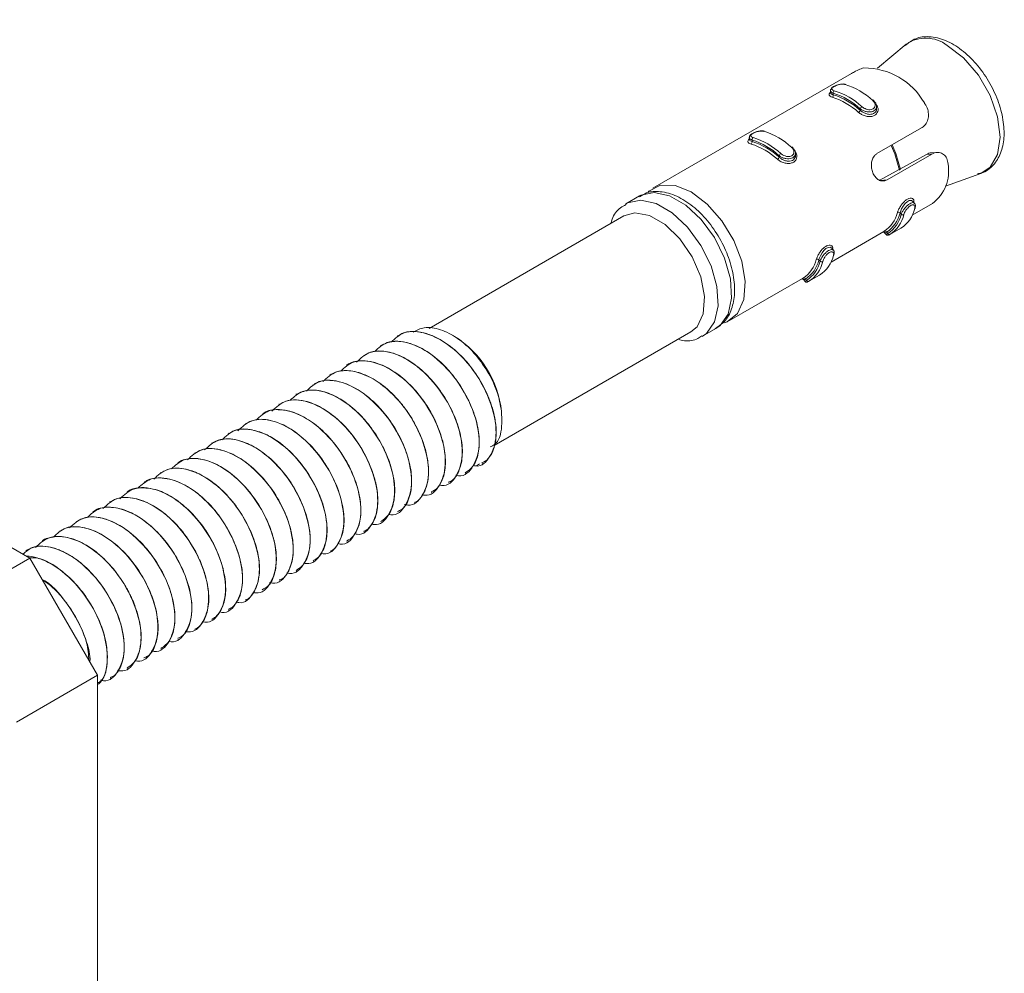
# Model space of a CAD drawing. Header units: millimetres. Extents: x 15 to 1486, y -3131 to -190.
# Tile 22 of 83: x 472 to 523, y -1828 to -1778. Entities that reach past the tile are written whole.
import ezdxf

# ---------------------------------------------------------------- set-up
doc = ezdxf.new("R2010")
doc.units = ezdxf.units.MM

msp = doc.modelspace()

# ---------------------------------------------------------------- linework, layer by layer
at = {"color": 7, "linetype": 'Continuous', "lineweight": 15}
for p, q in [((391.212, -1759.244), (472.529, -1806.187)), ((518.344, -1779.321), (516.846, -1780.577)), ((515.487, -1780.853), (505.107, -1786.846)), ((514.385, -1781.75), (514.385, -1781.864)), ((514.531, -1781.961), (514.531, -1781.884)), ((515.945, -1782.777), (515.945, -1782.701)), ((516.799, -1782.68), (516.799, -1782.567)), ((516.817, -1785.041), (519.147, -1783.696)), ((510.142, -1784.199), (510.142, -1784.313)), ((510.288, -1784.41), (510.288, -1784.334)), ((511.703, -1785.226), (511.703, -1785.15)), ((512.556, -1785.129), (512.556, -1785.016)), ((516.932, -1786.445), (519.409, -1785.087)), ((519.677, -1785.063), (517.348, -1786.408)), ((519.677, -1785.063), (519.409, -1785.087)), ((519.932, -1784.979), (519.68, -1785.002)), ((520.405, -1786.743), (522.243, -1786.073)), ((504.399, -1787.254), (503.692, -1787.662)), ((518.661, -1788.258), (519.713, -1787.651)), ((518.784, -1787.642), (518.705, -1787.543)), ((503.589, -1788.299), (493.407, -1794.177)), ((518.027, -1788.142), (518.084, -1788.213)), ((514.418, -1790.708), (517.174, -1789.117)), ((517.218, -1789.176), (517.298, -1789.275)), ((517.319, -1789.148), (517.377, -1789.219)), ((517.493, -1789.267), (518.057, -1788.942)), ((514.541, -1790.091), (514.462, -1789.992)), ((513.784, -1790.591), (513.841, -1790.662)), ((513.25, -1791.716), (513.814, -1791.391)), ((509.106, -1793.774), (512.931, -1791.566)), ((512.976, -1791.625), (513.055, -1791.724)), ((513.077, -1791.597), (513.134, -1791.668)), ((491.745, -1794.559), (491.738, -1794.563)), ((494.732, -1794.596), (494.619, -1794.53)), ((496.804, -1800.299), (507.088, -1794.362)), ((507.692, -1794.591), (508.399, -1794.182)), ((490.861, -1795.069), (490.854, -1795.074)), ((489.977, -1795.58), (489.97, -1795.584)), ((489.093, -1796.09), (489.086, -1796.094)), ((488.209, -1796.6), (488.202, -1796.604)), ((487.325, -1797.111), (487.318, -1797.115)), ((486.442, -1797.621), (486.434, -1797.625)), ((485.558, -1798.131), (485.55, -1798.135)), ((484.674, -1798.641), (484.667, -1798.645)), ((483.79, -1799.151), (483.783, -1799.156)), ((482.906, -1799.662), (482.899, -1799.666)), ((482.022, -1800.172), (482.015, -1800.176)), ((481.138, -1800.682), (481.131, -1800.686)), ((480.254, -1801.193), (480.247, -1801.197)), ((495.871, -1801.358), (496.041, -1801.26)), ((496.179, -1801.237), (496.187, -1801.232)), ((479.371, -1801.703), (479.363, -1801.707)), ((495.295, -1801.747), (495.302, -1801.743)), ((478.486, -1802.213), (478.479, -1802.217)), ((494.412, -1802.257), (494.419, -1802.253)), ((477.603, -1802.723), (477.596, -1802.727)), ((493.528, -1802.767), (493.535, -1802.763)), ((476.719, -1803.234), (476.712, -1803.238)), ((492.644, -1803.278), (492.651, -1803.274)), ((475.835, -1803.744), (475.828, -1803.748)), ((491.76, -1803.788), (491.767, -1803.784)), ((474.951, -1804.254), (474.944, -1804.258)), ((490.876, -1804.298), (490.883, -1804.294)), ((474.067, -1804.764), (474.06, -1804.769)), ((489.992, -1804.808), (489.999, -1804.804)), ((473.183, -1805.275), (473.176, -1805.279)), ((489.108, -1805.319), (489.115, -1805.315)), ((472.3, -1805.785), (472.292, -1805.789)), ((488.224, -1805.829), (488.231, -1805.825)), ((468.286, -1808.636), (472.529, -1806.187)), ((472.529, -1806.187), (476.064, -1812.311)), ((487.34, -1806.339), (487.348, -1806.335)), ((486.457, -1806.849), (486.464, -1806.845)), ((485.573, -1807.36), (485.58, -1807.356)), ((484.689, -1807.87), (484.696, -1807.866)), ((483.805, -1808.38), (483.812, -1808.376)), ((482.921, -1808.89), (482.928, -1808.886)), ((482.037, -1809.401), (482.044, -1809.397)), ((481.153, -1809.911), (481.161, -1809.907)), ((480.269, -1810.421), (480.277, -1810.417)), ((479.386, -1810.931), (479.393, -1810.927)), ((478.502, -1811.442), (478.509, -1811.438)), ((477.618, -1811.952), (477.625, -1811.948)), ((476.064, -1812.311), (471.822, -1814.76)), ((476.064, -1812.311), (476.064, -1906.213)), ((476.734, -1812.462), (476.741, -1812.458))]:
    msp.add_line(p, q, dxfattribs=at)
at = {"color": 8, "linetype": 'Continuous', "lineweight": 15}
for p, q in [((517.348, -1786.408), (516.983, -1786.441)), ((517.174, -1789.116), (517.198, -1789.102)), ((512.931, -1791.565), (512.955, -1791.552))]:
    msp.add_line(p, q, dxfattribs=at)
at = {"color": 8, "linetype": 'Continuous', "lineweight": 15, "flags": 128}
for points in [[(522.243, -1786.073), (522.733, -1785.758), (523.127, -1785.093), (523.262, -1784.182), (523.127, -1783.115), (522.733, -1781.996), (522.12, -1780.935), (521.348, -1780.034), (520.491, -1779.383)], [(517.993, -1785.899), (517.757, -1785.058), (517.559, -1784.613)], [(517.612, -1784.583), (517.81, -1785.028), (518.046, -1785.871)], [(508.399, -1794.182), (508.611, -1794.031), (509.032, -1793.431), (509.22, -1792.59), (509.157, -1791.583), (508.849, -1790.499), (508.323, -1789.434), (507.626, -1788.484), (506.821, -1787.732), (505.978, -1787.245), (505.172, -1787.067), (504.475, -1787.213), (504.399, -1787.254)], [(503.678, -1787.671), (503.768, -1787.621), (504.465, -1787.475), (505.271, -1787.653), (506.114, -1788.14), (506.919, -1788.892), (507.616, -1789.843), (508.142, -1790.907), (508.45, -1791.991), (508.513, -1792.999), (508.325, -1793.84), (507.904, -1794.439), (507.678, -1794.599)], [(517.303, -1789.27), (517.303, -1789.27), (517.351, -1789.237), (517.377, -1789.219), (517.377, -1789.219), (517.377, -1789.219)], [(513.06, -1791.72), (513.061, -1791.719), (513.109, -1791.686), (513.134, -1791.668), (513.134, -1791.668), (513.134, -1791.668)]]:
    msp.add_lwpolyline(points, dxfattribs=at)
at = {"color": 7, "linetype": 'Continuous', "lineweight": 15, "flags": 128}
for points in [[(514.388, -1781.863), (514.404, -1781.906), (514.48, -1781.946), (514.531, -1781.961), (514.531, -1781.961), (514.531, -1781.961)], [(516.652, -1782.293), (516.654, -1782.28), (516.654, -1782.269), (516.65, -1782.261), (516.644, -1782.256), (516.636, -1782.254), (516.625, -1782.255), (516.613, -1782.258), (516.6, -1782.265)], [(510.145, -1784.313), (510.162, -1784.355), (510.237, -1784.396), (510.288, -1784.41), (510.288, -1784.41), (510.288, -1784.41)], [(512.41, -1784.742), (512.412, -1784.729), (512.411, -1784.719), (512.408, -1784.711), (512.402, -1784.705), (512.393, -1784.703), (512.383, -1784.704), (512.371, -1784.708), (512.357, -1784.714)], [(504.847, -1787.041), (504.882, -1787.008), (505.502, -1786.694), (506.266, -1786.706), (507.106, -1787.044), (507.947, -1787.676), (508.711, -1788.547), (509.331, -1789.576), (509.749, -1790.672), (509.929, -1791.735), (509.854, -1792.669), (509.531, -1793.391), (508.99, -1793.834), (508.84, -1793.892)], [(518.703, -1787.544), (518.7, -1787.537), (518.617, -1787.491), (518.506, -1787.5), (518.392, -1787.56), (518.285, -1787.657), (518.188, -1787.783), (518.104, -1787.931), (518.043, -1788.081), (518.027, -1788.141), (518.027, -1788.142), (518.027, -1788.142)], [(503.589, -1788.299), (504.161, -1788.137), (504.931, -1788.276), (505.746, -1788.747), (506.517, -1789.497), (507.159, -1790.446), (507.605, -1791.491), (507.805, -1792.518), (507.738, -1793.417), (507.41, -1794.09), (507.088, -1794.362)], [(514.46, -1789.994), (514.457, -1789.987), (514.374, -1789.94), (514.264, -1789.949), (514.149, -1790.009), (514.042, -1790.106), (513.945, -1790.233), (513.862, -1790.38), (513.801, -1790.53), (513.784, -1790.591), (513.784, -1790.591), (513.784, -1790.591)]]:
    msp.add_lwpolyline(points, dxfattribs=at)
at = {"color": 8, "linetype": 'Continuous', "lineweight": 15}
msp.add_arc((519.375, -1780.832), 1.829, 52.3818, 124.2906, dxfattribs=at)
at = {"color": 7, "linetype": 'Continuous', "lineweight": 15}
for centre, radius, start, end in [((516.151, -1784.186), 3.62, 29.6565, 90.3489), ((514.052, -1785.003), 3.74, 47.0628, 72.9426), ((514.405, -1781.985), 0.128, 304.4258, 10.8522), ((513.339, -1785.656), 3.743, 47.7141, 72.2913), ((514.656, -1781.859), 0.127, 124.5168, 191.5052), ((513.461, -1785.37), 3.646, 47.0628, 72.9426), ((513.364, -1785.615), 3.836, 47.7141, 72.2913), ((513.487, -1785.329), 3.74, 47.0628, 72.9426), ((516.14, -1782.769), 0.207, 120.9659, 160.8127), ((515.753, -1782.713), 0.203, 301.0316, 341.7025), ((510.413, -1784.308), 0.127, 124.5168, 191.5052), ((509.244, -1787.778), 3.74, 47.0628, 72.9426), ((509.81, -1787.452), 3.74, 47.0628, 72.9426), ((510.162, -1784.434), 0.128, 304.4258, 10.8522), ((509.096, -1788.105), 3.743, 47.7141, 72.2913), ((509.219, -1787.819), 3.646, 47.0628, 72.9426), ((509.121, -1788.064), 3.836, 47.7141, 72.2913), ((511.51, -1785.163), 0.203, 301.0316, 341.7025), ((511.898, -1785.218), 0.207, 120.9659, 160.8127), ((518.442, -1785.949), 2.124, 306.7565, 9.8836), ((518.762, -1787.856), 0.0566, 297.5768, 347.7843), ((516.29, -1787.731), 1.644, 303.5012, 346.2975), ((516.389, -1787.742), 1.685, 303.5012, 346.2975), ((516.516, -1787.862), 1.607, 302.3972, 347.4014), ((516.615, -1787.873), 1.648, 302.3972, 347.4014), ((517.942, -1788.234), 0.126, 47.6001, 115.3546), ((517.18, -1787.547), 1.648, 302.3972, 347.4014), ((518.168, -1788.118), 0.127, 228.2468, 295.4441), ((517.235, -1789.188), 0.0932, 25.4581, 113.6171), ((517.46, -1789.18), 0.0924, 204.92, 293.6384), ((512.938, -1789.996), 1.648, 302.3972, 347.4014), ((514.52, -1790.305), 0.0566, 297.5768, 347.7843), ((512.048, -1790.18), 1.644, 303.5012, 346.2975), ((512.147, -1790.192), 1.685, 303.5012, 346.2975), ((512.273, -1790.312), 1.607, 302.3972, 347.4014), ((512.372, -1790.322), 1.648, 302.3972, 347.4014), ((513.699, -1790.684), 0.126, 47.6001, 115.3546), ((513.926, -1790.567), 0.127, 228.2468, 295.4441), ((512.993, -1791.637), 0.0932, 25.4581, 113.6171), ((513.218, -1791.629), 0.0924, 204.92, 293.6384), ((491.883, -1799.11), 5.338, 6.3482, 57.7347)]:
    msp.add_arc(centre, radius, start, end, dxfattribs=at)
for points, knots in [([(522.08, -1786.093), (522.15, -1786.084), (522.469, -1786.04), (522.922, -1785.669), (523.319, -1785.034), (523.491, -1784.22), (523.441, -1783.273), (523.163, -1782.246), (522.676, -1781.234), (522.023, -1780.324), (521.25, -1779.586), (520.404, -1779.082), (519.584, -1778.886), (518.828, -1778.972), (518.467, -1779.253), (518.291, -1779.39)], [0, 0, 0, 0, 0.022257, 0.101397, 0.177778, 0.256425, 0.33977, 0.424909, 0.50988, 0.594884, 0.680376, 0.76693, 0.854844, 0.929319, 1, 1, 1, 1]), ([(516.129, -1780.566), (516.086, -1780.577), (515.962, -1780.609), (515.742, -1780.708), (515.558, -1780.814), (515.488, -1780.855)], [0, 0, 0, 0, 0.244245, 0.714611, 1, 1, 1, 1]), ([(515.185, -1781.423), (515.166, -1781.417), (515.101, -1781.397), (514.954, -1781.403), (514.778, -1781.439), (514.614, -1781.499), (514.481, -1781.577), (514.397, -1781.655), (514.391, -1781.726), (514.389, -1781.748)], [0, 0, 0, 0, 0.073649, 0.254224, 0.417585, 0.570457, 0.733786, 0.915562, 1, 1, 1, 1]), ([(515.149, -1781.428), (515.138, -1781.425), (515.092, -1781.414), (514.996, -1781.41), (514.863, -1781.426), (514.734, -1781.46), (514.618, -1781.507), (514.524, -1781.562), (514.465, -1781.62), (514.455, -1781.675), (514.492, -1781.722), (514.553, -1781.744), (514.584, -1781.754)], [0, 0, 0, 0, 0.037283, 0.149825, 0.256283, 0.356425, 0.453447, 0.553209, 0.659995, 0.772418, 0.885916, 1, 1, 1, 1]), ([(514.478, -1782.091), (514.457, -1782.084), (514.391, -1782.063), (514.32, -1782.015), (514.302, -1781.947), (514.326, -1781.889), (514.372, -1781.853), (514.385, -1781.843)], [0, 0, 0, 0, 0.123962, 0.39873, 0.659843, 0.906169, 1, 1, 1, 1]), ([(516.652, -1782.293), (516.652, -1782.293), (516.693, -1782.326), (516.761, -1782.404), (516.807, -1782.536), (516.792, -1782.665), (516.718, -1782.77), (516.601, -1782.839), (516.457, -1782.87), (516.298, -1782.862), (516.133, -1782.817), (516.016, -1782.755), (515.959, -1782.712), (515.945, -1782.701), (515.945, -1782.701)], [0, 0, 0, 0, 0.000038, 0.112216, 0.224487, 0.337099, 0.445586, 0.547542, 0.646168, 0.746789, 0.852426, 0.963251, 0.999962, 1, 1, 1, 1]), ([(515.945, -1782.777), (515.945, -1782.777), (515.982, -1782.811), (516.073, -1782.879), (516.235, -1782.957), (516.411, -1782.997), (516.572, -1782.984), (516.698, -1782.922), (516.773, -1782.822), (516.805, -1782.736), (516.797, -1782.687), (516.796, -1782.68)], [0, 0, 0, 0, 0.00005, 0.135647, 0.28651, 0.438781, 0.584636, 0.719192, 0.847803, 0.98021, 1, 1, 1, 1]), ([(516.034, -1782.591), (516.045, -1782.601), (516.091, -1782.639), (516.187, -1782.695), (516.32, -1782.739), (516.449, -1782.752), (516.566, -1782.731), (516.66, -1782.675), (516.718, -1782.586), (516.728, -1782.477), (516.691, -1782.362), (516.63, -1782.297), (516.6, -1782.265)], [0, 0, 0, 0, 0.0372829, 0.1498251, 0.2562826, 0.3564246, 0.453447, 0.553209, 0.659995, 0.7724176, 0.8859158, 1, 1, 1, 1]), ([(519.147, -1783.696), (519.2, -1783.659), (519.328, -1783.57), (519.466, -1783.344), (519.528, -1783.046), (519.484, -1782.726), (519.38, -1782.511), (519.306, -1782.408), (519.297, -1782.395)], [0, 0, 0, 0, 0.147077, 0.351355, 0.555297, 0.760036, 0.971376, 1, 1, 1, 1]), ([(510.942, -1783.872), (510.923, -1783.866), (510.858, -1783.846), (510.711, -1783.853), (510.535, -1783.888), (510.371, -1783.948), (510.238, -1784.026), (510.155, -1784.104), (510.148, -1784.175), (510.146, -1784.197)], [0, 0, 0, 0, 0.073649, 0.254224, 0.417585, 0.570457, 0.733786, 0.915562, 1, 1, 1, 1]), ([(510.907, -1783.877), (510.895, -1783.874), (510.849, -1783.863), (510.754, -1783.859), (510.621, -1783.875), (510.491, -1783.91), (510.375, -1783.956), (510.281, -1784.011), (510.223, -1784.069), (510.213, -1784.124), (510.25, -1784.172), (510.311, -1784.193), (510.341, -1784.203)], [0, 0, 0, 0, 0.037283, 0.149825, 0.256283, 0.356425, 0.453447, 0.553209, 0.659995, 0.772418, 0.885916, 1, 1, 1, 1]), ([(510.235, -1784.54), (510.214, -1784.533), (510.148, -1784.512), (510.078, -1784.464), (510.059, -1784.397), (510.084, -1784.338), (510.129, -1784.302), (510.142, -1784.292)], [0, 0, 0, 0, 0.123962, 0.39873, 0.659843, 0.906169, 1, 1, 1, 1]), ([(512.41, -1784.742), (512.41, -1784.742), (512.451, -1784.776), (512.519, -1784.854), (512.565, -1784.985), (512.549, -1785.114), (512.475, -1785.219), (512.358, -1785.289), (512.215, -1785.319), (512.055, -1785.311), (511.89, -1785.266), (511.773, -1785.204), (511.716, -1785.161), (511.703, -1785.15), (511.703, -1785.15)], [0, 0, 0, 0, 0.000038, 0.112216, 0.224487, 0.337099, 0.445586, 0.547542, 0.646168, 0.746789, 0.852426, 0.963251, 0.999962, 1, 1, 1, 1]), ([(511.791, -1785.041), (511.803, -1785.05), (511.849, -1785.089), (511.944, -1785.144), (512.077, -1785.189), (512.207, -1785.201), (512.323, -1785.18), (512.417, -1785.124), (512.475, -1785.035), (512.485, -1784.926), (512.448, -1784.811), (512.388, -1784.746), (512.357, -1784.714)], [0, 0, 0, 0, 0.037283, 0.149825, 0.256283, 0.356425, 0.453447, 0.553209, 0.659995, 0.772418, 0.885916, 1, 1, 1, 1]), ([(511.703, -1785.226), (511.703, -1785.226), (511.74, -1785.261), (511.83, -1785.328), (511.992, -1785.406), (512.168, -1785.446), (512.33, -1785.434), (512.455, -1785.371), (512.53, -1785.272), (512.562, -1785.185), (512.554, -1785.136), (512.553, -1785.129)], [0, 0, 0, 0, 0.00005, 0.135647, 0.28651, 0.438781, 0.584636, 0.719192, 0.847803, 0.98021, 1, 1, 1, 1]), ([(517.348, -1786.408), (517.309, -1786.427), (517.212, -1786.474), (517.045, -1786.48), (516.865, -1786.407), (516.709, -1786.256), (516.592, -1786.045), (516.526, -1785.801), (516.517, -1785.549), (516.571, -1785.317), (516.677, -1785.14), (516.776, -1785.071), (516.817, -1785.041)], [0, 0, 0, 0, 0.067543, 0.17285, 0.279382, 0.387325, 0.494685, 0.600406, 0.705956, 0.813029, 0.921038, 1, 1, 1, 1]), ([(519.409, -1785.087), (519.495, -1785.043), (519.586, -1784.995), (519.674, -1785.005), (519.68, -1785.006)], [0, 0, 0, 0, 0.931544, 1, 1, 1, 1]), ([(520.534, -1785.585), (520.518, -1785.484), (520.486, -1785.283), (520.311, -1785.069), (520.079, -1784.967), (519.856, -1784.976), (519.727, -1785.039), (519.677, -1785.063)], [0, 0, 0, 0, 0.227113, 0.454906, 0.667252, 0.872125, 1, 1, 1, 1]), ([(508.339, -1794.177), (508.495, -1794.089), (508.862, -1793.883), (509.212, -1793.269), (509.4, -1792.466), (509.361, -1791.512), (509.094, -1790.478), (508.616, -1789.452), (507.969, -1788.522), (507.199, -1787.759), (506.351, -1787.221), (505.525, -1786.995), (504.836, -1787.017), (504.523, -1787.223), (504.407, -1787.299)], [0, 0, 0, 0, 0.061078, 0.1434996, 0.2281454, 0.3177852, 0.4094641, 0.5009716, 0.5924741, 0.6844442, 0.7774563, 0.8719112, 0.9527318, 1, 1, 1, 1]), ([(503.698, -1787.708), (503.596, -1787.758), (503.278, -1787.915), (503.008, -1788.287), (502.922, -1788.619), (502.902, -1788.695)], [0, 0, 0, 0, 0.266427, 0.830421, 1, 1, 1, 1]), ([(518.788, -1787.906), (518.791, -1787.895), (518.801, -1787.852), (518.797, -1787.788), (518.759, -1787.735), (518.695, -1787.717), (518.613, -1787.735), (518.518, -1787.791), (518.419, -1787.883), (518.33, -1788), (518.259, -1788.125), (518.235, -1788.197), (518.223, -1788.233)], [0, 0, 0, 0, 0.037283, 0.149825, 0.256283, 0.356425, 0.453447, 0.553209, 0.659995, 0.772418, 0.885916, 1, 1, 1, 1]), ([(518.813, -1787.866), (518.819, -1787.848), (518.837, -1787.792), (518.83, -1787.706), (518.792, -1787.661), (518.78, -1787.646)], [0, 0, 0, 0, 0.256808, 0.759106, 1, 1, 1, 1]), ([(517.195, -1789.103), (517.171, -1789.118), (517.147, -1789.132), (517.141, -1789.135), (517.14, -1789.135)], [0, 0, 0, 0, 0.993443, 1, 1, 1, 1]), ([(517.16, -1789.142), (517.164, -1789.143), (517.177, -1789.144), (517.201, -1789.156), (517.212, -1789.171), (517.217, -1789.177)], [0, 0, 0, 0, 0.207529, 0.691639, 1, 1, 1, 1]), ([(517.299, -1789.275), (517.307, -1789.284), (517.322, -1789.299), (517.35, -1789.31), (517.374, -1789.313), (517.394, -1789.311), (517.412, -1789.307), (517.436, -1789.298), (517.461, -1789.287), (517.489, -1789.268), (517.498, -1789.262)], [0, 0, 0, 0, 0.101702, 0.187612, 0.263665, 0.333802, 0.408651, 0.525417, 0.848356, 1, 1, 1, 1]), ([(514.546, -1790.355), (514.548, -1790.344), (514.559, -1790.301), (514.554, -1790.237), (514.516, -1790.184), (514.452, -1790.166), (514.37, -1790.184), (514.275, -1790.24), (514.176, -1790.333), (514.087, -1790.449), (514.017, -1790.574), (513.992, -1790.646), (513.98, -1790.682)], [0, 0, 0, 0, 0.037283, 0.149825, 0.256283, 0.356425, 0.453447, 0.553209, 0.659995, 0.772418, 0.885916, 1, 1, 1, 1]), ([(514.57, -1790.316), (514.576, -1790.297), (514.594, -1790.241), (514.587, -1790.155), (514.55, -1790.11), (514.538, -1790.096)], [0, 0, 0, 0, 0.256808, 0.759106, 1, 1, 1, 1]), ([(512.953, -1791.553), (512.929, -1791.567), (512.905, -1791.581), (512.898, -1791.584), (512.898, -1791.584)], [0, 0, 0, 0, 0.993443, 1, 1, 1, 1]), ([(512.918, -1791.591), (512.921, -1791.592), (512.935, -1791.594), (512.958, -1791.605), (512.97, -1791.62), (512.974, -1791.626)], [0, 0, 0, 0, 0.207529, 0.691639, 1, 1, 1, 1]), ([(513.056, -1791.725), (513.064, -1791.733), (513.079, -1791.748), (513.107, -1791.759), (513.132, -1791.762), (513.152, -1791.76), (513.169, -1791.756), (513.193, -1791.747), (513.218, -1791.736), (513.247, -1791.717), (513.256, -1791.711)], [0, 0, 0, 0, 0.101702, 0.187612, 0.263665, 0.333802, 0.408651, 0.525417, 0.848356, 1, 1, 1, 1]), ([(491.407, -1794.9), (491.619, -1794.706), (492.098, -1794.265), (493.254, -1794.356), (494.622, -1795.091), (495.941, -1796.53), (496.774, -1798.288), (496.988, -1799.864), (496.642, -1800.901), (496.144, -1801.444), (495.746, -1801.357), (495.707, -1801.348)], [0, 0, 0, 0, 0.09639, 0.218593, 0.338702, 0.48179, 0.624074, 0.744491, 0.866537, 0.986675, 1, 1, 1, 1]), ([(496.166, -1801.197), (496.254, -1801.162), (496.363, -1801.118), (496.476, -1800.998), (496.617, -1800.832), (496.823, -1800.441), (496.933, -1799.798), (496.892, -1799.204), (496.837, -1798.877), (496.747, -1798.439), (496.508, -1797.703), (495.972, -1796.694), (495.263, -1795.763), (494.437, -1795.012), (493.74, -1794.614), (493.173, -1794.411), (492.623, -1794.317), (492.091, -1794.346), (491.832, -1794.541), (491.765, -1794.592)], [0, 0, 0, 0, 0.04134, 0.05177, 0.07084, 0.134808, 0.227644, 0.291053, 0.309607, 0.319365, 0.412872, 0.504935, 0.591444, 0.690642, 0.782014, 0.81366, 0.875302, 0.967522, 1, 1, 1, 1]), ([(497.188, -1798.519), (497.126, -1798.175), (497.001, -1797.485), (496.475, -1796.4), (495.761, -1795.424), (494.898, -1794.652), (493.991, -1794.193), (493.162, -1794.065), (492.754, -1794.275), (492.571, -1794.369)], [0, 0, 0, 0, 0.143707, 0.287414, 0.431133, 0.578863, 0.726539, 0.876906, 1, 1, 1, 1]), ([(506.418, -1794.749), (506.531, -1794.778), (506.89, -1794.869), (507.338, -1794.803), (507.59, -1794.617), (507.655, -1794.57)], [0, 0, 0, 0, 0.255373, 0.809807, 1, 1, 1, 1]), ([(490.557, -1795.387), (490.758, -1795.202), (491.228, -1794.773), (492.371, -1794.867), (493.738, -1795.601), (495.057, -1797.04), (495.89, -1798.799), (496.104, -1800.374), (495.759, -1801.414), (495.251, -1801.957), (494.842, -1801.864), (494.792, -1801.853)], [0, 0, 0, 0, 0.091818, 0.214164, 0.334413, 0.477669, 0.62012, 0.740678, 0.862867, 0.983146, 1, 1, 1, 1]), ([(495.291, -1801.725), (495.437, -1801.624), (495.756, -1801.402), (496.004, -1800.736), (496.053, -1799.857), (495.879, -1798.968), (495.622, -1798.27), (495.297, -1797.585), (494.994, -1797.094), (494.69, -1796.693), (494.448, -1796.39), (493.954, -1795.865), (493.274, -1795.346), (492.729, -1795.078), (492.448, -1794.98), (492.08, -1794.871), (491.506, -1794.798), (491.074, -1794.985), (490.864, -1795.076)], [0, 0, 0, 0, 0.07819, 0.171736, 0.263431, 0.356002, 0.415825, 0.4496, 0.540894, 0.551385, 0.570473, 0.634342, 0.727173, 0.79114, 0.809546, 0.81887, 0.912395, 1, 1, 1, 1]), ([(489.605, -1795.945), (489.827, -1795.74), (490.316, -1795.287), (491.486, -1795.376), (492.855, -1796.112), (494.173, -1797.551), (495.006, -1799.309), (495.22, -1800.885), (494.874, -1801.921), (494.378, -1802.465), (493.983, -1802.378), (493.946, -1802.37)], [0, 0, 0, 0, 0.10082, 0.222527, 0.342148, 0.484656, 0.626362, 0.74629, 0.867841, 0.987491, 1, 1, 1, 1]), ([(494.403, -1802.223), (494.458, -1802.203), (494.704, -1802.112), (494.979, -1801.665), (495.176, -1800.908), (495.115, -1799.951), (494.817, -1798.918), (494.321, -1797.9), (493.637, -1796.943), (492.828, -1796.158), (491.961, -1795.605), (491.204, -1795.365), (490.676, -1795.36), (490.289, -1795.421), (490.107, -1795.542), (489.997, -1795.615)], [0, 0, 0, 0, 0.025823, 0.115306, 0.208172, 0.306198, 0.393286, 0.485919, 0.577653, 0.67125, 0.763003, 0.855613, 0.915651, 0.949266, 1, 1, 1, 1]), ([(488.777, -1796.416), (488.982, -1796.228), (489.455, -1795.794), (490.603, -1795.888), (491.97, -1796.621), (493.289, -1798.061), (494.122, -1799.819), (494.336, -1801.395), (493.99, -1802.433), (493.487, -1802.976), (493.084, -1802.886), (493.038, -1802.876)], [0, 0, 0, 0, 0.093561, 0.215887, 0.336117, 0.47935, 0.621777, 0.742315, 0.864484, 0.984743, 1, 1, 1, 1]), ([(493.515, -1802.73), (493.634, -1802.67), (493.754, -1802.61), (493.845, -1802.504), (493.848, -1802.501), (493.858, -1802.489), (493.894, -1802.445), (494.022, -1802.269), (494.21, -1801.845), (494.294, -1801.072), (494.148, -1800.081), (493.888, -1799.367), (493.709, -1798.987), (493.66, -1798.886), (493.495, -1798.56), (493.113, -1797.929), (492.446, -1797.12), (491.606, -1796.419), (490.996, -1796.106), (490.628, -1795.984), (490.344, -1795.903), (489.83, -1795.852), (489.345, -1795.902), (489.133, -1796.084), (489.105, -1796.108)], [0, 0, 0, 0, 0.0589855, 0.0592369, 0.0596613, 0.0610287, 0.0658384, 0.0837554, 0.1526592, 0.2449719, 0.336924, 0.4304663, 0.4337901, 0.439444, 0.4577399, 0.5221888, 0.615013, 0.7072942, 0.7995683, 0.8089974, 0.8277553, 0.8931554, 0.985763, 1, 1, 1, 1]), ([(487.842, -1796.962), (488.062, -1796.759), (488.55, -1796.307), (489.718, -1796.396), (491.087, -1797.132), (492.405, -1798.571), (493.238, -1800.33), (493.452, -1801.904), (493.107, -1802.946), (492.594, -1803.488), (492.179, -1803.393), (492.123, -1803.38)], [0, 0, 0, 0, 0.0996726, 0.2206957, 0.3396452, 0.4813525, 0.6222629, 0.7415175, 0.8623854, 0.9813635, 1, 1, 1, 1]), ([(492.65, -1803.271), (492.654, -1803.27), (492.866, -1803.211), (493.098, -1802.87), (493.277, -1802.443), (493.328, -1802.186), (493.34, -1802.11), (493.382, -1801.819), (493.382, -1801.402), (493.275, -1800.747), (493.087, -1800.06), (492.826, -1799.474), (492.637, -1799.132), (492.63, -1799.119), (492.606, -1799.076), (492.514, -1798.915), (492.32, -1798.601), (492.101, -1798.3), (491.907, -1798.06), (491.656, -1797.766), (491.147, -1797.262), (490.372, -1796.717), (489.508, -1796.386), (488.943, -1796.369), (488.627, -1796.434), (488.447, -1796.479), (488.312, -1796.56), (488.218, -1796.616)], [0, 0, 0, 0, 0.001782, 0.09585, 0.16325, 0.181533, 0.186807, 0.189501, 0.280842, 0.312746, 0.374062, 0.4671, 0.467452, 0.468137, 0.470505, 0.479234, 0.512653, 0.558678, 0.568174, 0.586964, 0.652324, 0.744606, 0.836503, 0.930004, 0.939288, 0.95768, 1, 1, 1, 1]), ([(486.983, -1797.455), (487.196, -1797.259), (487.677, -1796.816), (488.835, -1796.907), (490.203, -1797.642), (491.521, -1799.081), (492.354, -1800.84), (492.569, -1802.416), (492.222, -1803.452), (491.724, -1803.996), (491.326, -1803.908), (491.285, -1803.899)], [0, 0, 0, 0, 0.096972, 0.219063, 0.339062, 0.48202, 0.624174, 0.74448, 0.866415, 0.986443, 1, 1, 1, 1]), ([(491.75, -1803.753), (491.825, -1803.719), (492.126, -1803.582), (492.394, -1803.052), (492.523, -1802.234), (492.428, -1801.306), (492.096, -1800.273), (491.565, -1799.267), (490.951, -1798.452), (490.414, -1797.923), (489.834, -1797.46), (489.334, -1797.171), (488.766, -1796.966), (488.215, -1796.869), (487.679, -1796.895), (487.416, -1797.091), (487.346, -1797.144)], [0, 0, 0, 0, 0.0365654, 0.1459165, 0.2276487, 0.3174387, 0.410963, 0.5028603, 0.5882241, 0.653041, 0.6890791, 0.7804865, 0.812504, 0.8737617, 0.9660089, 1, 1, 1, 1]), ([(486.137, -1797.938), (486.339, -1797.754), (486.809, -1797.324), (487.951, -1797.419), (489.319, -1798.152), (490.638, -1799.592), (491.47, -1801.35), (491.685, -1802.926), (491.338, -1803.963), (490.838, -1804.507), (490.437, -1804.418), (490.394, -1804.408)], [0, 0, 0, 0, 0.0920858, 0.2147241, 0.3352611, 0.4788597, 0.6216507, 0.7424969, 0.8649779, 0.9855439, 1, 1, 1, 1]), ([(490.871, -1804.275), (491.014, -1804.177), (491.332, -1803.959), (491.582, -1803.299), (491.635, -1802.424), (491.464, -1801.533), (491.208, -1800.836), (490.885, -1800.15), (490.585, -1799.66), (490.281, -1799.257), (490.039, -1798.954), (489.547, -1798.428), (488.784, -1797.841), (487.918, -1797.454), (487.096, -1797.349), (486.658, -1797.535), (486.444, -1797.625)], [0, 0, 0, 0, 0.0767061, 0.1702717, 0.2620243, 0.3545697, 0.4151638, 0.4482047, 0.5395238, 0.5502726, 0.5694447, 0.6329667, 0.7258556, 0.8173406, 0.9108789, 1, 1, 1, 1]), ([(485.185, -1798.497), (485.407, -1798.291), (485.896, -1797.839), (487.067, -1797.927), (488.435, -1798.663), (489.754, -1800.102), (490.587, -1801.86), (490.801, -1803.436), (490.454, -1804.472), (489.958, -1805.016), (489.564, -1804.93), (489.526, -1804.922)], [0, 0, 0, 0, 0.100923, 0.222618, 0.342227, 0.484721, 0.626413, 0.746329, 0.867867, 0.987505, 1, 1, 1, 1]), ([(489.987, -1804.78), (490.032, -1804.764), (490.151, -1804.724), (490.333, -1804.528), (490.585, -1804.159), (490.748, -1803.485), (490.712, -1802.741), (490.572, -1802.074), (490.353, -1801.381), (489.911, -1800.468), (489.23, -1799.509), (488.422, -1798.72), (487.556, -1798.163), (486.796, -1797.918), (486.266, -1797.911), (485.875, -1797.971), (485.691, -1798.092), (485.577, -1798.166)], [0, 0, 0, 0, 0.020896, 0.055339, 0.113914, 0.207178, 0.298473, 0.333092, 0.392055, 0.484689, 0.576344, 0.669897, 0.761647, 0.854168, 0.914957, 0.947794, 1, 1, 1, 1]), ([(484.347, -1798.975), (484.555, -1798.783), (485.031, -1798.346), (486.183, -1798.439), (487.551, -1799.173), (488.87, -1800.612), (489.703, -1802.37), (489.917, -1803.947), (489.57, -1804.983), (489.074, -1805.526), (488.678, -1805.44), (488.639, -1805.431)], [0, 0, 0, 0, 0.095104, 0.217533, 0.337863, 0.481216, 0.623763, 0.744402, 0.866673, 0.987033, 1, 1, 1, 1]), ([(489.095, -1805.281), (489.212, -1805.223), (489.331, -1805.165), (489.422, -1805.06), (489.433, -1805.047), (489.47, -1805.003), (489.598, -1804.828), (489.787, -1804.407), (489.875, -1803.638), (489.733, -1802.649), (489.466, -1801.909), (489.25, -1801.456), (489.079, -1801.118), (488.7, -1800.49), (488.039, -1799.685), (487.201, -1798.98), (486.59, -1798.663), (486.22, -1798.539), (485.935, -1798.457), (485.422, -1798.403), (484.933, -1798.451), (484.718, -1798.634), (484.687, -1798.661)], [0, 0, 0, 0, 0.057487, 0.058289, 0.059765, 0.064742, 0.082791, 0.151149, 0.24351, 0.335415, 0.428962, 0.439158, 0.457864, 0.52072, 0.613505, 0.705796, 0.79808, 0.807939, 0.826837, 0.891648, 0.984299, 1, 1, 1, 1]), ([(497.188, -1798.519), (497.203, -1798.944), (497.228, -1799.65), (496.923, -1800.222), (496.67, -1800.34), (496.59, -1800.377)], [0, 0, 0, 0, 0.505914, 0.843147, 1, 1, 1, 1]), ([(483.4, -1799.529), (483.627, -1799.319), (484.121, -1798.86), (485.299, -1798.947), (486.668, -1799.684), (487.986, -1801.122), (488.819, -1802.881), (489.033, -1804.456), (488.688, -1805.496), (488.178, -1806.039), (487.767, -1805.946), (487.714, -1805.934)], [0, 0, 0, 0, 0.102552, 0.223353, 0.342084, 0.483532, 0.624184, 0.74322, 0.863866, 0.982626, 1, 1, 1, 1]), ([(488.23, -1805.822), (488.234, -1805.821), (488.413, -1805.772), (488.699, -1805.398), (488.964, -1804.725), (488.961, -1803.735), (488.709, -1802.678), (488.25, -1801.692), (487.633, -1800.746), (486.886, -1799.927), (486.009, -1799.304), (485.131, -1798.947), (484.361, -1798.881), (483.954, -1799.094), (483.802, -1799.174)], [0, 0, 0, 0, 0.001929, 0.080867, 0.19154, 0.277697, 0.380433, 0.477568, 0.539438, 0.649516, 0.743062, 0.82221, 0.933558, 1, 1, 1, 1]), ([(482.57, -1800.001), (482.781, -1799.807), (483.26, -1799.367), (484.415, -1799.459), (485.783, -1800.193), (487.102, -1801.633), (487.935, -1803.391), (488.149, -1804.966), (487.803, -1806.005), (487.298, -1806.548), (486.892, -1806.457), (486.845, -1806.447)], [0, 0, 0, 0, 0.0959314, 0.2178453, 0.3376703, 0.4804207, 0.6223683, 0.7425006, 0.8642582, 0.984112, 1, 1, 1, 1]), ([(487.338, -1806.318), (487.388, -1806.295), (487.633, -1806.181), (487.938, -1805.711), (488.11, -1804.896), (488.014, -1803.873), (487.683, -1802.834), (487.142, -1801.814), (486.426, -1800.861), (485.627, -1800.141), (484.791, -1799.652), (483.968, -1799.412), (483.292, -1799.422), (482.993, -1799.643), (482.925, -1799.693)], [0, 0, 0, 0, 0.024171, 0.120048, 0.225666, 0.312643, 0.414479, 0.501849, 0.588014, 0.697674, 0.768419, 0.856138, 0.967589, 1, 1, 1, 1]), ([(481.663, -1800.528), (481.881, -1800.327), (482.366, -1799.879), (483.531, -1799.968), (484.9, -1800.704), (486.218, -1802.143), (487.051, -1803.901), (487.265, -1805.477), (486.919, -1806.515), (486.416, -1807.058), (486.013, -1806.968), (485.967, -1806.958)], [0, 0, 0, 0, 0.0989001, 0.2205091, 0.3400344, 0.4824276, 0.6240201, 0.743852, 0.8653049, 0.9848589, 1, 1, 1, 1]), ([(486.452, -1806.828), (486.574, -1806.749), (486.903, -1806.534), (487.162, -1805.882), (487.208, -1805.043), (487.052, -1804.065), (486.644, -1802.982), (485.977, -1801.909), (485.222, -1801.056), (484.421, -1800.431), (483.538, -1800.014), (482.702, -1799.888), (482.234, -1800.087), (482.024, -1800.176)], [0, 0, 0, 0, 0.063988, 0.174244, 0.260802, 0.329978, 0.449347, 0.544375, 0.628238, 0.724156, 0.804963, 0.912336, 1, 1, 1, 1]), ([(480.765, -1801.048), (480.987, -1800.843), (481.476, -1800.39), (482.647, -1800.478), (484.016, -1801.214), (485.334, -1802.653), (486.167, -1804.412), (486.381, -1805.987), (486.036, -1807.027), (485.526, -1807.57), (485.116, -1807.476), (485.063, -1807.464)], [0, 0, 0, 0, 0.1004413, 0.2215359, 0.3405557, 0.4823468, 0.6233405, 0.7426655, 0.8636049, 0.9826533, 1, 1, 1, 1]), ([(485.565, -1807.327), (485.615, -1807.31), (485.833, -1807.233), (486.12, -1806.807), (486.33, -1806.092), (486.285, -1805.092), (486.01, -1804.103), (485.517, -1803.069), (484.864, -1802.117), (484.024, -1801.286), (483.181, -1800.74), (482.319, -1800.451), (481.617, -1800.427), (481.267, -1800.646), (481.157, -1800.715)], [0, 0, 0, 0, 0.023152, 0.101603, 0.207747, 0.293682, 0.396732, 0.4725, 0.570902, 0.668407, 0.761981, 0.840512, 0.949604, 1, 1, 1, 1]), ([(479.931, -1801.524), (480.138, -1801.333), (480.613, -1800.897), (481.764, -1800.99), (483.132, -1801.724), (484.45, -1803.163), (485.283, -1804.922), (485.498, -1806.498), (485.151, -1807.534), (484.654, -1808.078), (484.257, -1807.991), (484.218, -1807.982)], [0, 0, 0, 0, 0.094692, 0.217158, 0.337526, 0.480923, 0.623514, 0.74419, 0.866499, 0.986896, 1, 1, 1, 1]), ([(484.679, -1807.837), (484.773, -1807.788), (485.072, -1807.63), (485.348, -1807.065), (485.454, -1806.233), (485.365, -1805.551), (485.248, -1805.084), (485.13, -1804.693), (484.863, -1804.026), (484.473, -1803.342), (484.042, -1802.752), (483.539, -1802.171), (482.835, -1801.57), (481.946, -1801.092), (481.109, -1800.929), (480.536, -1801.023), (480.297, -1801.176), (480.259, -1801.201)], [0, 0, 0, 0, 0.047229, 0.149344, 0.241674, 0.325278, 0.341513, 0.369734, 0.431051, 0.519352, 0.556179, 0.605829, 0.705325, 0.788777, 0.889981, 0.982385, 1, 1, 1, 1]), ([(479.008, -1802.061), (479.227, -1801.859), (479.713, -1801.41), (480.88, -1801.499), (482.248, -1802.235), (483.566, -1803.674), (484.399, -1805.432), (484.614, -1807.008), (484.267, -1808.044), (483.771, -1808.588), (483.377, -1808.501), (483.339, -1808.493)], [0, 0, 0, 0, 0.0996, 0.221476, 0.341263, 0.483969, 0.625872, 0.745966, 0.867685, 0.987502, 1, 1, 1, 1]), ([(483.811, -1808.375), (483.813, -1808.374), (483.989, -1808.322), (484.278, -1807.958), (484.544, -1807.283), (484.543, -1806.506), (484.433, -1805.825), (484.292, -1805.331), (484.13, -1804.919), (483.996, -1804.613), (483.73, -1804.083), (483.212, -1803.288), (482.429, -1802.454), (481.599, -1801.862), (480.724, -1801.501), (479.949, -1801.431), (479.538, -1801.644), (479.382, -1801.725)], [0, 0, 0, 0, 0.000864, 0.080149, 0.190297, 0.277242, 0.314846, 0.382725, 0.410089, 0.425469, 0.464836, 0.553846, 0.649277, 0.741761, 0.821024, 0.932193, 1, 1, 1, 1]), ([(478.171, -1802.539), (478.376, -1802.351), (478.849, -1801.917), (479.996, -1802.011), (481.364, -1802.744), (482.683, -1804.184), (483.515, -1805.942), (483.73, -1807.518), (483.384, -1808.555), (482.883, -1809.099), (482.482, -1809.01), (482.44, -1809.001)], [0, 0, 0, 0, 0.093581, 0.216029, 0.336378, 0.479753, 0.622322, 0.74298, 0.865271, 0.985649, 1, 1, 1, 1]), ([(482.91, -1808.853), (482.983, -1808.825), (483.107, -1808.778), (483.216, -1808.655), (483.28, -1808.578), (483.311, -1808.535), (483.326, -1808.514), (483.332, -1808.505), (483.333, -1808.502), (483.334, -1808.501), (483.334, -1808.501), (483.334, -1808.501), (483.334, -1808.501), (483.334, -1808.501), (483.334, -1808.501), (483.335, -1808.5), (483.342, -1808.49), (483.36, -1808.462), (483.411, -1808.377), (483.566, -1808.064), (483.691, -1807.428), (483.594, -1806.42), (483.261, -1805.385), (482.824, -1804.555), (482.416, -1803.957), (481.932, -1803.356), (481.231, -1802.707), (480.276, -1802.137), (479.393, -1801.953), (478.774, -1802.03), (478.547, -1802.198), (478.499, -1802.234)], [0, 0, 0, 0, 0.034435, 0.057977, 0.070556, 0.077048, 0.080344, 0.081174, 0.081589, 0.081641, 0.081667, 0.08168, 0.081684, 0.081685, 0.081706, 0.081747, 0.08211, 0.086992, 0.095395, 0.122759, 0.225225, 0.316419, 0.412767, 0.500447, 0.539864, 0.58574, 0.685998, 0.775872, 0.891017, 0.976998, 1, 1, 1, 1]), ([(477.237, -1803.084), (477.457, -1802.881), (477.944, -1802.43), (479.112, -1802.52), (480.48, -1803.255), (481.799, -1804.694), (482.632, -1806.453), (482.846, -1808.028), (482.5, -1809.067), (481.994, -1809.61), (481.588, -1809.519), (481.539, -1809.508)], [0, 0, 0, 0, 0.099649, 0.221028, 0.340327, 0.482452, 0.623777, 0.743382, 0.864605, 0.983933, 1, 1, 1, 1]), ([(482.04, -1809.389), (482.09, -1809.361), (482.232, -1809.282), (482.495, -1808.994), (482.74, -1808.443), (482.799, -1807.537), (482.592, -1806.453), (482.146, -1805.413), (481.548, -1804.457), (480.844, -1803.64), (480.011, -1802.991), (479.11, -1802.552), (478.316, -1802.484), (477.779, -1802.57), (477.62, -1802.722), (477.609, -1802.732)], [0, 0, 0, 0, 0.025608, 0.072175, 0.167386, 0.257514, 0.360177, 0.465251, 0.531723, 0.628503, 0.722807, 0.803882, 0.91636, 0.994188, 1, 1, 1, 1]), ([(476.345, -1803.6), (476.567, -1803.394), (477.056, -1802.941), (478.228, -1803.03), (479.596, -1803.765), (480.915, -1805.204), (481.748, -1806.963), (481.962, -1808.538), (481.617, -1809.578), (481.106, -1810.121), (480.694, -1810.027), (480.64, -1810.015)], [0, 0, 0, 0, 0.100531, 0.221563, 0.34052, 0.482238, 0.623158, 0.742421, 0.863297, 0.982283, 1, 1, 1, 1]), ([(481.153, -1809.893), (481.18, -1809.884), (481.401, -1809.803), (481.69, -1809.391), (481.909, -1808.651), (481.881, -1807.96), (481.803, -1807.508), (481.723, -1807.141), (481.533, -1806.543), (481.113, -1805.646), (480.463, -1804.688), (479.628, -1803.86), (478.755, -1803.282), (477.866, -1802.991), (477.158, -1802.997), (476.831, -1803.198), (476.733, -1803.258)], [0, 0, 0, 0, 0.012294, 0.103916, 0.203341, 0.293451, 0.307393, 0.330869, 0.395067, 0.467627, 0.570983, 0.666947, 0.755479, 0.851355, 0.955317, 1, 1, 1, 1]), ([(475.528, -1804.063), (475.73, -1803.878), (476.201, -1803.447), (477.345, -1803.542), (478.712, -1804.275), (480.031, -1805.715), (480.864, -1807.473), (481.078, -1809.049), (480.732, -1810.086), (480.23, -1810.63), (479.829, -1810.541), (479.785, -1810.531)], [0, 0, 0, 0, 0.092416, 0.214976, 0.335436, 0.478942, 0.621641, 0.74241, 0.864812, 0.985301, 1, 1, 1, 1]), ([(480.255, -1810.379), (480.346, -1810.337), (480.652, -1810.195), (480.926, -1809.623), (481.035, -1808.787), (480.904, -1807.776), (480.53, -1806.726), (479.927, -1805.676), (479.195, -1804.776), (478.37, -1804.092), (477.506, -1803.638), (476.699, -1803.49), (476.111, -1803.552), (475.886, -1803.735), (475.848, -1803.765)], [0, 0, 0, 0, 0.044464, 0.148948, 0.24196, 0.324527, 0.435457, 0.518454, 0.612323, 0.711706, 0.790118, 0.888532, 0.981432, 1, 1, 1, 1]), ([(474.592, -1804.61), (474.81, -1804.409), (475.295, -1803.961), (476.46, -1804.05), (477.829, -1804.786), (479.147, -1806.225), (479.98, -1807.983), (480.194, -1809.558), (479.849, -1810.599), (479.337, -1811.142), (478.922, -1811.047), (478.867, -1811.035)], [0, 0, 0, 0, 0.0985672, 0.2197765, 0.3389089, 0.4808342, 0.6219613, 0.7413993, 0.8624531, 0.9816142, 1, 1, 1, 1]), ([(479.383, -1810.913), (479.549, -1810.788), (479.882, -1810.539), (480.114, -1809.813), (480.131, -1808.937), (479.904, -1807.894), (479.445, -1806.832), (478.733, -1805.756), (478.048, -1805.056), (477.489, -1804.64), (476.98, -1804.323), (476.294, -1804.054), (475.525, -1803.994), (475.135, -1804.189), (474.962, -1804.275)], [0, 0, 0, 0, 0.0915142, 0.1826598, 0.2765116, 0.361885, 0.4679927, 0.5564462, 0.666976, 0.704654, 0.7399707, 0.8319477, 0.9254197, 1, 1, 1, 1]), ([(473.755, -1805.087), (473.959, -1804.901), (474.431, -1804.468), (475.577, -1804.562), (476.944, -1805.296), (478.263, -1806.735), (479.096, -1808.493), (479.31, -1810.069), (478.964, -1811.107), (478.464, -1811.65), (478.064, -1811.561), (478.022, -1811.552)], [0, 0, 0, 0, 0.0931211, 0.2156534, 0.3360862, 0.4795605, 0.6222281, 0.7429698, 0.8653449, 0.9858066, 1, 1, 1, 1]), ([(478.49, -1811.402), (478.558, -1811.375), (478.847, -1811.262), (479.115, -1810.752), (479.259, -1809.99), (479.191, -1809.044), (478.873, -1807.998), (478.309, -1806.922), (477.619, -1806.004), (476.801, -1805.252), (475.93, -1804.731), (475.096, -1804.519), (474.453, -1804.543), (474.176, -1804.74), (474.089, -1804.802)], [0, 0, 0, 0, 0.03227, 0.136706, 0.221411, 0.300676, 0.412562, 0.498808, 0.591006, 0.684468, 0.774976, 0.869133, 0.958771, 1, 1, 1, 1]), ([(472.828, -1805.628), (473.044, -1805.428), (473.529, -1804.981), (474.692, -1805.071), (476.061, -1805.806), (477.379, -1807.245), (478.212, -1809.004), (478.426, -1810.579), (478.081, -1811.619), (477.572, -1812.162), (477.163, -1812.069), (477.112, -1812.057)], [0, 0, 0, 0, 0.098345, 0.219772, 0.339118, 0.481298, 0.622679, 0.742332, 0.863603, 0.982978, 1, 1, 1, 1]), ([(477.611, -1811.927), (477.751, -1811.834), (478.09, -1811.606), (478.326, -1810.942), (478.371, -1810.043), (478.202, -1809.157), (477.939, -1808.466), (477.773, -1808.116), (477.71, -1807.992), (477.68, -1807.934), (477.667, -1807.909), (477.622, -1807.826), (477.469, -1807.55), (477.086, -1806.958), (476.433, -1806.203), (475.58, -1805.529), (474.711, -1805.119), (474.022, -1805.026), (473.545, -1805.12), (473.299, -1805.179), (473.199, -1805.273), (473.189, -1805.283)], [0, 0, 0, 0, 0.074176, 0.180241, 0.257651, 0.359116, 0.422539, 0.442117, 0.453577, 0.456261, 0.457844, 0.460398, 0.478979, 0.533752, 0.628224, 0.717745, 0.812718, 0.906097, 0.947847, 0.994648, 1, 1, 1, 1]), ([(472.169, -1805.979), (472.319, -1805.847), (472.74, -1805.477), (473.812, -1805.589), (475.176, -1806.314), (476.496, -1807.756), (477.328, -1809.514), (477.542, -1811.089), (477.197, -1812.13), (476.685, -1812.673), (476.27, -1812.578), (476.215, -1812.565)], [0, 0, 0, 0, 0.068991, 0.1941718, 0.3172077, 0.4637832, 0.6095345, 0.732886, 0.8579062, 0.9809717, 1, 1, 1, 1]), ([(476.726, -1812.429), (476.78, -1812.409), (477.03, -1812.314), (477.26, -1811.932), (477.41, -1811.464), (477.475, -1810.958), (477.451, -1810.249), (477.193, -1809.255), (476.693, -1808.191), (476.022, -1807.22), (475.182, -1806.384), (474.508, -1805.95), (474.112, -1805.778), (474.022, -1805.744), (473.997, -1805.735), (473.992, -1805.733), (473.992, -1805.733), (473.992, -1805.733), (473.991, -1805.733), (473.991, -1805.733), (473.991, -1805.733), (473.991, -1805.732), (473.988, -1805.731), (473.958, -1805.72), (473.874, -1805.691), (473.422, -1805.558), (472.832, -1805.509), (472.438, -1805.742), (472.316, -1805.814)], [0, 0, 0, 0, 0.025774, 0.117631, 0.175825, 0.208286, 0.288044, 0.387446, 0.475373, 0.572029, 0.665533, 0.765536, 0.787132, 0.7938, 0.795037, 0.79518, 0.79525, 0.795252, 0.795253, 0.795256, 0.795261, 0.795311, 0.795437, 0.79628, 0.805102, 0.822642, 0.945192, 1, 1, 1, 1]), ([(476.064, -1812.793), (476.086, -1812.781), (476.351, -1812.624), (476.501, -1812.153), (476.565, -1811.672), (476.573, -1811.549), (476.574, -1811.53), (476.574, -1811.524), (476.574, -1811.524), (476.574, -1811.524), (476.574, -1811.524), (476.574, -1811.524), (476.574, -1811.524), (476.574, -1811.521), (476.575, -1811.514), (476.575, -1811.498), (476.577, -1811.467), (476.578, -1811.403), (476.579, -1811.204), (476.556, -1810.877), (476.429, -1810.169), (476.113, -1809.285), (475.518, -1808.245), (474.83, -1807.389), (474.014, -1806.689), (473.359, -1806.322), (472.815, -1806.148), (472.524, -1806.06), (472.36, -1806.086), (472.355, -1806.087)], [0, 0, 0, 0, 0.013048, 0.163281, 0.203708, 0.208264, 0.210597, 0.210634, 0.210652, 0.210656, 0.210659, 0.210661, 0.210675, 0.210781, 0.211631, 0.213332, 0.216733, 0.223536, 0.237141, 0.290283, 0.338027, 0.473542, 0.566591, 0.678054, 0.784408, 0.889794, 0.926532, 0.997553, 1, 1, 1, 1]), ([(472.512, -1806.178), (472.653, -1806.173), (473.173, -1806.157), (474.305, -1806.864), (475.606, -1808.251), (476.453, -1810.041), (476.635, -1811.556), (476.461, -1812.492), (476.129, -1812.685), (476.064, -1812.722)], [0, 0, 0, 0, 0.061596, 0.227983, 0.426203, 0.623309, 0.790122, 0.959192, 1, 1, 1, 1]), ([(475.669, -1811.574), (475.671, -1811.532), (475.68, -1811.197), (475.473, -1810.452), (475.114, -1809.59), (474.742, -1808.959), (474.463, -1808.556), (474.123, -1808.131), (473.694, -1807.661), (473.321, -1807.409), (473.145, -1807.29)], [0, 0, 0, 0, 0.030234, 0.243472, 0.45047, 0.564532, 0.646605, 0.721304, 0.86812, 1, 1, 1, 1]), ([(473.178, -1807.311), (473.222, -1807.334), (473.766, -1807.619), (474.706, -1808.81), (475.525, -1810.375), (475.592, -1811.23), (475.616, -1811.534)], [0, 0, 0, 0, 0.033925, 0.413979, 0.791895, 1, 1, 1, 1])]:
    msp.add_open_spline(points, degree=3, knots=knots, dxfattribs=at)
at = {"color": 8, "linetype": 'Continuous', "lineweight": 15}
for points, knots in [([(514.531, -1781.884), (514.531, -1781.884), (514.49, -1781.871), (514.425, -1781.836), (514.38, -1781.787), (514.389, -1781.755), (514.391, -1781.748)], [0, 0, 0, 0, 0.000148, 0.440344, 0.880906, 1, 1, 1, 1]), ([(516.776, -1782.477), (516.806, -1782.52), (516.867, -1782.612), (516.883, -1782.763), (516.844, -1782.904), (516.749, -1783.018), (516.601, -1783.093), (516.409, -1783.115), (516.2, -1783.079), (516.005, -1782.999), (515.905, -1782.923), (515.857, -1782.887)], [0, 0, 0, 0, 0.103267, 0.215722, 0.321807, 0.426209, 0.535937, 0.653844, 0.775007, 0.893654, 1, 1, 1, 1]), ([(510.288, -1784.334), (510.288, -1784.334), (510.247, -1784.32), (510.183, -1784.285), (510.137, -1784.237), (510.146, -1784.204), (510.148, -1784.198)], [0, 0, 0, 0, 0.000148, 0.440344, 0.880906, 1, 1, 1, 1]), ([(512.534, -1784.926), (512.563, -1784.97), (512.624, -1785.061), (512.64, -1785.213), (512.601, -1785.353), (512.506, -1785.467), (512.358, -1785.542), (512.166, -1785.564), (511.957, -1785.528), (511.762, -1785.448), (511.662, -1785.372), (511.615, -1785.336)], [0, 0, 0, 0, 0.103267, 0.215722, 0.321807, 0.426209, 0.535937, 0.653844, 0.775007, 0.893654, 1, 1, 1, 1]), ([(517.888, -1788.121), (517.895, -1788.099), (517.918, -1788.028), (517.984, -1787.889), (518.09, -1787.721), (518.215, -1787.573), (518.35, -1787.455), (518.492, -1787.38), (518.622, -1787.364), (518.715, -1787.411), (518.757, -1787.492), (518.745, -1787.563), (518.741, -1787.588)], [0, 0, 0, 0, 0.05185, 0.166779, 0.275996, 0.379028, 0.480425, 0.586994, 0.701506, 0.819182, 0.934413, 1, 1, 1, 1]), ([(518.084, -1788.213), (518.084, -1788.213), (518.097, -1788.174), (518.136, -1788.086), (518.229, -1787.943), (518.345, -1787.805), (518.47, -1787.695), (518.589, -1787.625), (518.688, -1787.6), (518.755, -1787.608), (518.773, -1787.637), (518.779, -1787.646)], [0, 0, 0, 0, 0.000047, 0.140843, 0.281755, 0.423095, 0.559258, 0.687225, 0.811011, 0.937301, 1, 1, 1, 1]), ([(517.319, -1789.148), (517.319, -1789.148), (517.291, -1789.162), (517.242, -1789.183), (517.227, -1789.177), (517.22, -1789.175)], [0, 0, 0, 0, 0.00018, 0.492854, 1, 1, 1, 1]), ([(513.645, -1790.57), (513.652, -1790.548), (513.675, -1790.477), (513.741, -1790.338), (513.848, -1790.17), (513.972, -1790.022), (514.108, -1789.904), (514.249, -1789.83), (514.379, -1789.813), (514.472, -1789.86), (514.515, -1789.941), (514.503, -1790.012), (514.498, -1790.038)], [0, 0, 0, 0, 0.05185, 0.166779, 0.275996, 0.379028, 0.480425, 0.586994, 0.701506, 0.819182, 0.934413, 1, 1, 1, 1]), ([(513.841, -1790.662), (513.841, -1790.662), (513.854, -1790.623), (513.894, -1790.536), (513.986, -1790.392), (514.102, -1790.254), (514.228, -1790.144), (514.346, -1790.074), (514.445, -1790.049), (514.513, -1790.057), (514.53, -1790.086), (514.536, -1790.095)], [0, 0, 0, 0, 0.000047, 0.140843, 0.281755, 0.423095, 0.559258, 0.687225, 0.811011, 0.937301, 1, 1, 1, 1]), ([(513.077, -1791.597), (513.077, -1791.597), (513.049, -1791.611), (512.999, -1791.632), (512.985, -1791.627), (512.977, -1791.624)], [0, 0, 0, 0, 0.00018, 0.492854, 1, 1, 1, 1])]:
    msp.add_open_spline(points, degree=3, knots=knots, dxfattribs=at)

doc.saveas('drawing.dxf')
